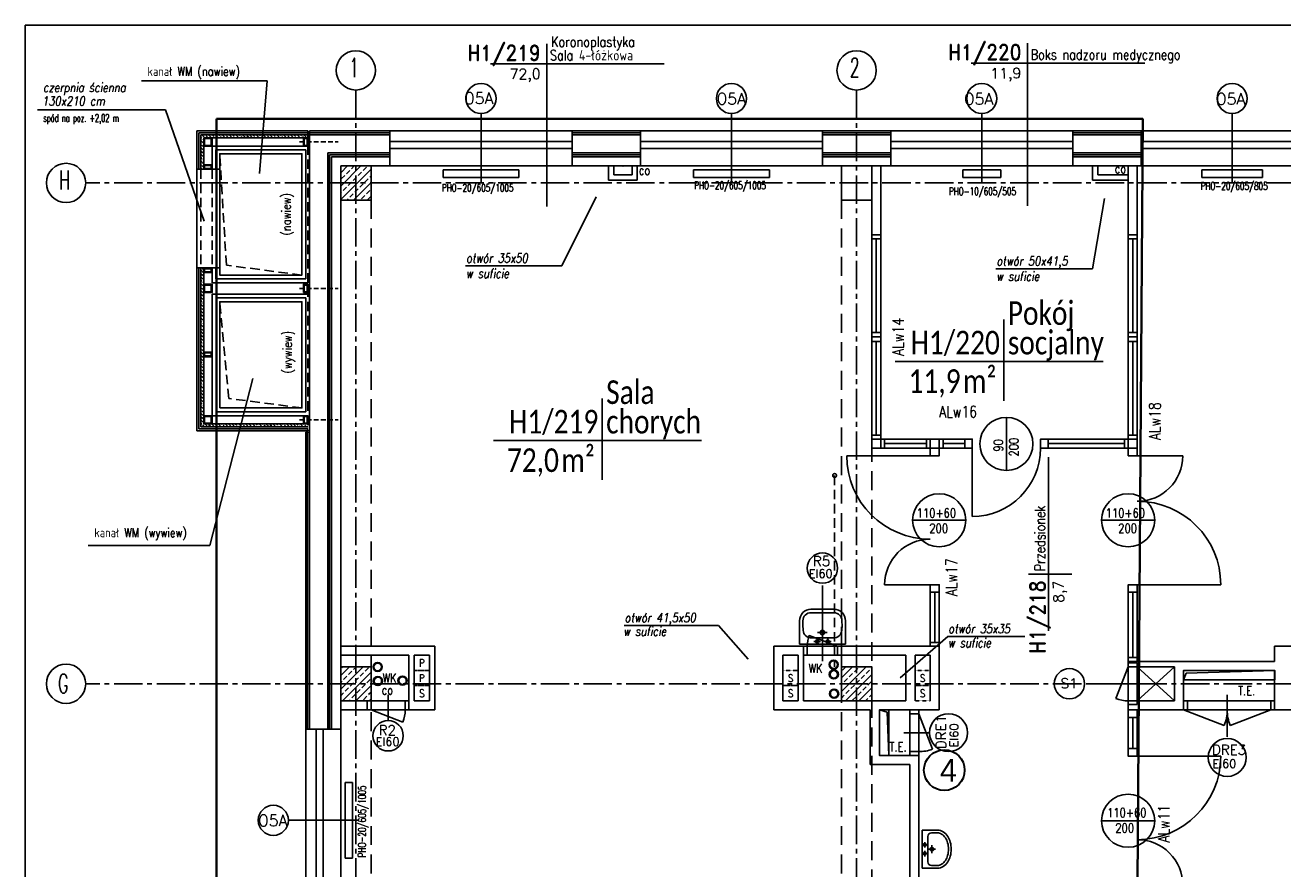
# Model space of a CAD drawing. Header units: millimetres. Extents: x 22487 to 25263, y -970 to 2939.
# Tile 9 of 11: x 22487 to 24145, y 1827 to 2939. Entities that reach past the tile are written whole.
import ezdxf
from ezdxf.enums import TextEntityAlignment as Align

# ---------------------------------------------------------------- set-up
doc = ezdxf.new("R2010")
doc.units = ezdxf.units.MM
for name, pattern in [('CENTER2', [1.125, 0.75, -0.125, 0.125, -0.125]), ('DASHED', [0.75, 0.5, -0.25]), ('HIDDEN', [0.375, 0.25, -0.125]), ('HIDDEN2', [0.1875, 0.125, -0.0625])]:
    doc.linetypes.add(name, pattern=pattern)
for name, color, linetype, lineweight in [('__zakres', 10, 'Continuous', 35), ('szachty tabelki', 251, 'Continuous', 30), ('ŚCIANY_STARE', 250, 'Continuous', 25)]:
    doc.layers.add(name, color=color, linetype=linetype, lineweight=lineweight)
for name, color, linetype in [('_A_metki', 19, 'Continuous'), ('A_meble_wbud', 6, 'Continuous'), ('ddkanpodstropem', 3, 'HIDDEN2'), ('DOCIEPLENIE', 8, 'Continuous'), ('DRZWIOPIS', 250, 'Continuous'), ('GRAWITACJE', 1, 'HIDDEN2'), ('kanały', 6, 'Continuous'), ('KRESKOWANIE', 251, 'Continuous'), ('ML-grzejniki', 3, 'Continuous'), ('ML-opis grzejniki', 1, 'Continuous'), ('NAZWY_POM_ARCHITEKTURA', 7, 'Continuous'), ('OKNA', 250, 'Continuous'), ('OKNA_OPIS', 7, 'Continuous'), ('OPISY_ARCHITEKTURA', 7, 'Continuous'), ('OSIE', 1, 'CENTER2'), ('PODCIAGI', 251, 'DASHED'), ('s-piony c.o', 1, 'Continuous'), ('SANITARNE', 3, 'Continuous'), ('SCIANY_WEWNETRZNE', 5, 'Continuous'), ('SCIANY_ZEWNĘTRZNE', 5, 'Continuous'), ('SLUPY', 250, 'Continuous'), ('SLUSARKA', 7, 'Continuous'), ('SLUSARKA_OPIS', 7, 'Continuous'), ('SLUSARKA_PPOZ', 7, 'Continuous'), ('STOLDRZWI', 7, 'Continuous'), ('SZACHTY_EL', 250, 'Continuous'), ('TABELKA', 7, 'Continuous'), ('TEKST', 6, 'Continuous'), ('WENTYLATORNIA_IZOLACJA', 1, 'Continuous'), ('WODKAN', 3, 'Continuous')]:
    doc.layers.add(name, color=color, linetype=linetype)
doc.styles.add('MM', font='calibri.ttf', dxfattribs={"width": 0.6, "height": 15})
doc.styles.add('ROMAND', font='romand', dxfattribs={"height": 20})
doc.styles.add('ROMANS', font='ROMANS.shx', dxfattribs={"width": 0.6})
doc.styles.add('WENTYLACJA', font='romans.shx', dxfattribs={"width": 0.6, "height": 10})
doc.linetypes.add('BATTING', pattern='A,0.0001,-0.1,[134,ltypeshp.shx,S=0.1,R=0,X=-0.1,Y=0],-0.2,[134,ltypeshp.shx,S=0.1,R=180,X=0.1,Y=0],-0.1', length=0.4001)
doc.linetypes.add('OGRODZENIE1', pattern='A,0.25,-0.1,[133,ltypeshp.shx,S=0.1,R=0,X=-0.1,Y=0],-0.1,1', length=1.45)
doc.linetypes.add('ZIGZAG', pattern='A,0.0001,-0.2,[131,ltypeshp.shx,S=0.2,R=0,X=-0.2,Y=0],-0.4,[131,ltypeshp.shx,S=0.2,R=180,X=0.2,Y=0],-0.2', length=0.8001)
pattern_1 = [(45, (40101.712, -1800.323), (-8.838835, 8.838835), []), (45, (40097.292, -1795.904), (-8.838835, 8.838835), [6.25, -3.125])]
pattern_2 = [(315, (21940.659, -6942.751), (4.490128, 4.490128), []), (315, (21942.904, -6940.506), (4.490128, 4.490128), [3.175, -1.5875])]

# ---------------------------------------------------------------- blocks, each defined once
blk = doc.blocks.new('NR_POMIESZCZENIA')
for p, q in [((0, 33.1), (0, -38.5)), ((-92.9, 0), (193.2, 0))]:
    blk.add_line(p, q)
at = {"style": 'ROMAND', "width": 0.9}
blk.add_attdef('205', text='', height=25, dxfattribs=at).set_placement((-10.2, 5.6), align=Align.RIGHT)
at = {"style": 'ROMANS', "width": 0.8}
for tag, p, height in [('SEKRETARIAT', (17.4, 5.6), 17), ('TERAKOTA', (16.1, -24.6), 12.5), ('FARBA', (17.6, -44.3), 12.5), ('SUFIT', (18.1, -63.8), 12.5)]:
    blk.add_attdef(tag, p, '', height=height, dxfattribs=at)
at = {"style": 'ROMANS'}
blk.add_attdef('25.50', text='', height=17, rotation=0.9, dxfattribs=at).set_placement((-10.3, -24.7), align=Align.RIGHT)
blk = doc.blocks.new('UMYWALKA_LEKARSKA')
for p, q in [((-30.2, -31), (-30.2, 0)), ((30.2, 0), (-30.2, 0)), ((-6.9, 0.1), (-6.9, -7.1)), ((6.9, 0.1), (6.9, -7.1)), ((30.2, -31), (30.2, 0)), ((-14.4, -8.4), (14.4, -8.4)), ((-2.6, -3.7), (-11.4, -3.7)), ((-6.4, -15.4), (6.4, -15.4)), ((0, -9.2), (0, -21.1)), ((11.3, -3.7), (2.7, -3.7)), ((-25.4, -18.3), (-26, -25.3)), ((-25.7, -31), (-25.9, -24)), ((25.4, -18.3), (26, -25.3)), ((25.7, -31), (25.9, -24)), ((-15.2, -41.5), (15.2, -41.5)), ((15.2, -46), (-15.2, -46))]:
    blk.add_line(p, q)
for centre, radius in [((-6.9, -3.7), 2.11), ((0, -15.4), 2.88), ((6.9, -3.7), 2.11)]:
    blk.add_circle(centre, radius)
for centre, radius, start, end in [((-14.9, -18.8), 10.5, 87.0515, 177.0515), ((14.9, -18.8), 10.5, 2.9485, 92.9485), ((-15.2, -31), 15, 180, 270), ((-15.2, -31), 10.5, 180, 270), ((15.2, -31), 10.5, 270, 0), ((15.2, -31), 15, 270, 0)]:
    blk.add_arc(centre, radius, start, end)
blk = doc.blocks.new('OKNO_SCIANA_1X1')
for p, q in [((0.5, 1.5), (0.5, -0.5)), ((0, 1), (1, 1)), ((0, 0.7), (1, 0.7)), ((0, 0.5), (1, 0.5)), ((0, 0), (1, 0))]:
    blk.add_line(p, q)
blk = doc.blocks.new('umywalka_50')
for p, q in [((25.2, 0), (-25.2, 0)), ((-25.2, -20), (-25.2, 0)), ((25.2, -20), (25.2, 0)), ((-21.6, -20), (-21.6, -12.5)), ((16.6, -7.5), (-16.6, -7.5)), ((-2.2, -3.6), (-9.5, -3.6)), ((-5.8, -0.5), (-5.8, -6.5)), ((-5.3, -12.8), (5.4, -12.8)), ((0, -7.7), (0, -17.6)), ((9.4, -3.6), (2.3, -3.6)), ((5.8, -0.5), (5.8, -6.5)), ((21.6, -20), (21.6, -12.5))]:
    blk.add_line(p, q)
for centre, radius in [((-5.8, -3.6), 1.76), ((0, -12.8), 2.4), ((5.8, -3.6), 1.76)]:
    blk.add_circle(centre, radius)
for centre, radius, start, end in [((-16.6, -12.5), 5, 90, 180), ((16.6, -12.5), 5, 0, 90), ((-11.1, -20), 14.1, 180, 212.8258), ((-5.8, -16.6), 20.4, 212.8258, 237.2956), ((-11.1, -20), 10.5, 180, 212.8258), ((-5.8, -16.6), 16.8, 212.8258, 237.2956), ((-2.3, -11.1), 23.3, 237.2956, 255.1061), ((2.3, -11.1), 23.3, 284.8939, 302.7044), ((5.8, -16.6), 16.8, 302.7044, 327.1742), ((5.8, -16.6), 20.4, 302.7044, 327.1742), ((11.1, -20), 10.5, 327.1742, 0), ((11.1, -20), 14.1, 327.1742, 0), ((-2.3, -11.1), 26.9, 237.2956, 255.1061), ((0, -2.5), 35.8, 255.1061, 270), ((0, -2.5), 32.2, 255.1061, 270), ((0, -2.5), 32.2, 270, 284.8939), ((0, -2.5), 35.8, 270, 284.8939), ((2.3, -11.1), 26.9, 284.8939, 302.7044)]:
    blk.add_arc(centre, radius, start, end)
blk = doc.blocks.new('R2')
at = {"layer": 'DRZWIOPIS'}
blk.add_circle((-27.5, -34.1), 20, dxfattribs=at)
at = {"layer": 'STOLDRZWI'}
for p, q in [((-27.5, 19.8), (-27.5, -14.1)), ((-50, 12), (-50, 0)), ((-5, 0), (-47, -16.1)), ((-5, 12), (-5, 0))]:
    blk.add_line(p, q, dxfattribs=at)
blk.add_lwpolyline([(-55, 12), (0, 12), (0, 0), (-55, 0)], close=True, dxfattribs=at)
blk.add_arc((-5, 0), 45, 179.9982, 200.9717, dxfattribs=at)
at = {"style": 'ROMANS', "flags": 1}
blk.add_attdef('OPIS', (-27.5, -14.1), '', height=10, dxfattribs=at)
at = {"layer": 'DRZWIOPIS', "style": 'ROMAND'}
blk.add_attdef('SYMBOL', text='', height=13, dxfattribs=at).set_placement((-29, -33.7, -2.7), align=Align.MIDDLE)
blk = doc.blocks.new('DP170')
for p, q in [((12, 180), (72, 180)), ((34.8, 95), (-34.8, 95)), ((12, 10), (122, 10))]:
    blk.add_line(p, q)
for points in [[(0, 190), (0, 180), (12, 180), (12, 190)], [(0, 0), (0, 10), (12, 10), (12, 0)]]:
    blk.add_lwpolyline(points, close=True)
for centre, radius, start, end in [((12, 180), 60, 270, 0), ((12, 10), 110, 0.0018, 90.0018)]:
    blk.add_arc(centre, radius, start, end)
blk = doc.blocks.new('A$C6CB317B5')
at = {"layer": 'SLUSARKA', "ltscale": 50}
for p, q in [((90, 100), (0, 100)), ((61.2, 55), (130.8, 55))]:
    blk.add_line(p, q, dxfattribs=at)
for points in [[(90, 100), (102, 100), (102, 110), (90, 110)], [(90, 0), (102, 0), (102, 10), (90, 10)]]:
    blk.add_lwpolyline(points, close=True, dxfattribs=at)
blk.add_arc((90, 100), 90, 180, 270, dxfattribs=at)
blk = doc.blocks.new('OBUDOWA_CO')
for p, q in [((-19, 0), (-19, 19)), ((19, 19), (-19, 19)), ((19, 0), (19, 19)), ((-12, 0), (-12, 12)), ((12, 12), (-12, 12)), ((12, 0), (12, 12))]:
    blk.add_line(p, q)
blk.add_point((0, 0))
blk = doc.blocks.new('SZACHT')
for p, q in [((0, 0), (0, 20)), ((0, 20), (20, 20)), ((20, 20), (20, 0)), ((20, 0), (0, 0))]:
    blk.add_line(p, q)
at = {"style": 'ROMANS', "width": 0.8}
blk.add_attdef('5', text='', height=10, dxfattribs=at).set_placement((10, 9.9), align=Align.MIDDLE)
blk = doc.blocks.new('*U1772')
at = {"layer": '_A_metki', "color": 1}
for points in [[(50, 21.37), (50, -20)], [(-5.26, 0), (100.46, 0)]]:
    blk.add_lwpolyline(points, dxfattribs=at)
at = {"layer": '_A_metki', "insert": (46.18, -4), "char_height": 12, "width": 19.7618, "attachment_point": 3, "line_spacing_factor": 0.8, "style": 'MM'}
blk.add_mtext('{\\W0.8;m²}', dxfattribs=at)
at = {"layer": '_A_metki', "style": 'MM', "width": 0.8}
for tag, p in [('NAZWA 1', (52, 15)), ('NAZWA 2', (52, 0))]:
    blk.add_attdef(tag, text='', height=12, dxfattribs=at).set_placement(p, align=Align.BOTTOM_LEFT)
for tag, p in [('nr pom.', (48, 0)), ('POW', (24.18, -21.08))]:
    blk.add_attdef(tag, text='', height=12, dxfattribs=at).set_placement(p, align=Align.BOTTOM_RIGHT)
blk.add_attdef('POW.', text='', height=12, dxfattribs=at).set_placement((28, -4), align=Align.TOP_RIGHT)
at = {"layer": '_A_metki', "style": 'MM', "oblique": 15, "width": 0.8}
blk.add_attdef('posadzka', text='', height=12, dxfattribs=at).set_placement((52, -4), align=Align.TOP_LEFT)

msp = doc.modelspace()

# ---------------------------------------------------------------- hatches: boundary and pattern name
at = {"layer": 'KRESKOWANIE', "ltscale": 4}
h = msp.add_hatch(dxfattribs=at)
h.set_pattern_fill('BRASS', color=256, angle=315, style=0)
h.set_pattern_definition(pattern_2)
h.paths.add_polyline_path([(22722.2, 2790.2), (22799.6, 2790.2), (22799.9, 2794.2), (22718.2, 2794.2), (22718.2, 2748.7), (22722.2, 2748.7)])
h.paths.add_polyline_path([(22859.6, 2794.2), (22799.9, 2794.2), (22799.6, 2790.2), (22859.6, 2790.2)])
at = {"layer": 'KRESKOWANIE'}
h = msp.add_hatch(dxfattribs=at)
h.set_pattern_fill('BRASS', color=256, scale=50, angle=45, style=0)
h.set_pattern_definition(pattern_1)
h.paths.add_polyline_path([(22922.7, 2730.7), (22922.7, 2753.2), (22902.7, 2753.2), (22902.7, 2730.7)])
h.paths.add_polyline_path([(22942.7, 2730.7), (22942.7, 2753.2), (22922.7, 2753.2), (22922.7, 2730.7)])
h.paths.add_polyline_path([(22922.7, 2708.2), (22942.7, 2708.2), (22942.7, 2730.7), (22922.7, 2730.7)])
h.paths.add_polyline_path([(22902.7, 2730.7), (22902.7, 2708.2), (22922.7, 2708.2), (22922.7, 2730.7)])
at = {"layer": 'KRESKOWANIE', "ltscale": 4}
h = msp.add_hatch(dxfattribs=at)
h.set_pattern_fill('BRASS', color=256, angle=315, style=0)
h.set_pattern_definition(pattern_2)
h.paths.add_polyline_path([(22722.2, 2618.7), (22718.2, 2618.7), (22718.2, 2409.2), (22770.4, 2409.2), (22771.4, 2413.2), (22722.2, 2413.2)])
h.paths.add_polyline_path([(22859.6, 2413.2), (22853.6, 2413.2), (22771.4, 2413.2), (22770.4, 2409.2), (22859.6, 2409.2)])
at = {"layer": 'KRESKOWANIE'}
h = msp.add_hatch(dxfattribs=at)
h.set_pattern_fill('BRASS', color=256, scale=50, angle=45, style=0)
h.set_pattern_definition([(45, (22705.294, -361.09), (-8.838835, 8.838835), []), (45, (22700.875, -356.67), (-8.838835, 8.838835), [6.25, -3.125])])
h.paths.add_polyline_path([(22942.7, 2093.2), (22922.7, 2093.2), (22922.7, 2070.7), (22942.7, 2070.7)])
h.paths.add_polyline_path([(22922.7, 2093.2), (22902.7, 2093.2), (22902.7, 2070.7), (22922.7, 2070.7)])
h.paths.add_polyline_path([(22922.7, 2070.7), (22902.7, 2070.7), (22902.7, 2048.2), (22922.7, 2048.2)])
h.paths.add_polyline_path([(22942.7, 2070.7), (22922.7, 2070.7), (22922.7, 2048.2), (22942.7, 2048.2)])
h = msp.add_hatch(dxfattribs=at)
h.set_pattern_fill('BRASS', color=256, scale=50, angle=45, style=0)
h.set_pattern_definition(pattern_1)
h.paths.add_polyline_path([(23582.7, 2093.2), (23562.7, 2093.2), (23562.7, 2070.7), (23582.7, 2070.7)])
h.paths.add_polyline_path([(23602.7, 2093.2), (23582.7, 2093.2), (23582.7, 2070.7), (23602.7, 2070.7)])
h.paths.add_polyline_path([(23582.7, 2070.7), (23562.7, 2070.7), (23562.7, 2048.2), (23582.7, 2048.2)])
h.paths.add_polyline_path([(23602.7, 2070.7), (23582.7, 2070.7), (23582.7, 2048.2), (23602.7, 2048.2)])
h.paths.add_polyline_path([(24242.7, 2093.2), (24222.7, 2093.2), (24222.7, 2070.7), (24242.7, 2070.7)])
h.paths.add_polyline_path([(24262.7, 2093.2), (24242.7, 2093.2), (24242.7, 2070.7), (24262.7, 2070.7)])
h.paths.add_polyline_path([(24242.7, 2070.7), (24222.7, 2070.7), (24222.7, 2048.2), (24242.7, 2048.2)])
h.paths.add_polyline_path([(24262.7, 2070.7), (24242.7, 2070.7), (24242.7, 2048.2), (24262.7, 2048.2)])

# ---------------------------------------------------------------- linework, layer by layer
at = {"layer": '__zakres', "linetype": 'OGRODZENIE1', "ltscale": 40}
msp.add_lwpolyline([(22738.8, 2815), (23959.9, 2815), (23952.7, 1745.2), (24427.5, 1745.2), (24429.1, 1125.4), (24617.7, 1125.4), (24617.7, 807.2), (24473.7, 807.2), (24473.7, 551), (24850.4, 551), (24850.4, -716.4), (22738.8, -717.3), (22738.8, 2815)], dxfattribs=at)
at = {"layer": 'A_meble_wbud', "ltscale": 50}
for p, q in [((23940.7, 2093.2), (23924.6, 2051.2)), ((24001.7, 2048.2), (23952.7, 2093.2)), ((24001.7, 2093.2), (23952.7, 2048.2)), ((23961.2, 2070.7), (23885.4, 2070.7))]:
    msp.add_line(p, q, dxfattribs=at)
for points in [[(23952.7, 2043.2), (23952.7, 2098.2), (23940.7, 2098.2), (23940.7, 2043.2)], [(23952.7, 2048.2), (23952.7, 2093.2), (23940.7, 2093.2), (23940.7, 2048.2)]]:
    msp.add_lwpolyline(points, close=True, dxfattribs=at)
msp.add_arc((23940.7, 2093.2), 45, 249.032, 270.0018, dxfattribs=at)
at = {"layer": 'ddkanpodstropem', "ltscale": 100}
msp.add_lwpolyline([(23551.3, 2345.1, 1), (23556.3, 2345.1, 1)], format="xyb", close=True, dxfattribs=at)
msp.add_lwpolyline([(23553.8, 2345.1), (23553.8, 2093)], dxfattribs=at)
at = {"layer": 'DOCIEPLENIE', "linetype": 'BATTING', "ltscale": 0.2}
for p, q in [((22713.2, 2799.2), (22859.6, 2799.2)), ((22713.2, 2748.7), (22713.2, 2799.2)), ((22861.6, 2799.2), (22967.6, 2799.2)), ((23207.7, 2799.2), (23297.6, 2799.2)), ((23537.7, 2799.2), (23627.6, 2799.2)), ((23867.7, 2799.2), (23957.6, 2799.2)), ((22885.6, 2770.2), (22885.6, 2010.7)), ((22885.6, 2770.2), (22967.7, 2770.2)), ((23207.7, 2770.2), (23297.7, 2770.2)), ((23537.7, 2770.2), (23627.7, 2770.2)), ((23867.7, 2770.2), (23957.7, 2770.2)), ((22890.7, 2765.2), (22890.7, 2010.7)), ((22890.7, 2765.2), (22967.7, 2765.2)), ((23207.7, 2765.2), (23297.7, 2765.2)), ((23537.7, 2765.2), (23627.7, 2765.2)), ((23867.7, 2765.2), (23957.7, 2765.2)), ((22713.2, 2404.2), (22713.2, 2618.7)), ((22859.6, 2404.2), (22713.2, 2404.2)), ((22856.6, 2402.2), (22856.6, 2010.7)), ((22861.6, 2402.2), (22856.6, 2402.2))]:
    msp.add_line(p, q, dxfattribs=at)
at = {"layer": 'DOCIEPLENIE', "linetype": 'ZIGZAG', "ltscale": 5}
for p, q in [((22715.7, 2796.7), (22859.6, 2796.7)), ((22715.7, 2748.7), (22715.7, 2796.7)), ((22861.6, 2796.7), (22967.6, 2796.7)), ((23207.7, 2796.7), (23297.6, 2796.7)), ((23537.7, 2796.7), (23627.6, 2796.7)), ((23867.7, 2796.7), (23957.6, 2796.7)), ((22888.1, 2767.7), (22888.1, 2010.7)), ((22888.1, 2767.7), (22967.7, 2767.7)), ((23207.7, 2767.7), (23297.7, 2767.7)), ((23537.7, 2767.7), (23627.7, 2767.7)), ((23867.7, 2767.7), (23957.7, 2767.7)), ((22715.7, 2406.7), (22715.7, 2618.7)), ((22715.7, 2406.7), (22859.6, 2406.7)), ((22859.1, 2402.2), (22859.1, 2010.7))]:
    msp.add_line(p, q, dxfattribs=at)
at = {"layer": 'DRZWIOPIS'}
for centre, radius in [((23537.7, 2223.1), 20), ((23863.2, 2070.7), 20), ((23703.9, 2006.2), 25), ((24071.2, 1973.6), 25)]:
    msp.add_circle(centre, radius, dxfattribs=at)
at = {"layer": 'kanały', "ltscale": 50}
for p, q in [((22718.2, 2794.2), (22859.6, 2794.2)), ((22718.2, 2748.7), (22718.2, 2794.2)), ((22722.2, 2748.7), (22722.2, 2790.2)), ((22722.2, 2790.2), (22859.6, 2790.2)), ((22733.2, 2748.7), (22713.2, 2748.7)), ((22733.2, 2618.7), (22713.2, 2618.7)), ((22718.2, 2409.2), (22718.2, 2618.7)), ((22722.2, 2413.2), (22722.2, 2618.7)), ((22859.6, 2409.2), (22718.2, 2409.2)), ((22859.6, 2413.2), (22722.2, 2413.2))]:
    msp.add_line(p, q, dxfattribs=at)
at = {"layer": 'kanały', "color": 7, "ltscale": 50}
for p, q in [((22733.2, 2779.2), (22733.2, 2748.7)), ((22733.2, 2779.2), (22859.6, 2779.2)), ((22733.2, 2618.7), (22733.2, 2599.2)), ((22733.2, 2599.2), (22859.6, 2599.2)), ((22733.2, 2423.8), (22733.2, 2584.2)), ((22733.2, 2584.2), (22859.6, 2584.2)), ((22859.6, 2423.8), (22733.2, 2423.8))]:
    msp.add_line(p, q, dxfattribs=at)
at = {"layer": 'kanały', "linetype": 'HIDDEN', "ltscale": 25}
for p, q in [((22848.6, 2784.7), (22899.3, 2784.7)), ((22848.6, 2591.7), (22899.3, 2591.7)), ((22848.6, 2418.5), (22899.3, 2418.5))]:
    msp.add_line(p, q, dxfattribs=at)
at = {"layer": 'kanały', "color": 7, "ltscale": 50}
for points in [[(22722.2, 2790.2), (22733.2, 2790.2), (22733.2, 2779.2), (22722.2, 2779.2)], [(22859.6, 2790.2), (22853.6, 2790.2), (22853.6, 2779.2), (22859.6, 2779.2)], [(22722.2, 2754.7), (22733.2, 2754.7), (22733.2, 2748.7), (22722.2, 2748.7)], [(22722.2, 2612.7), (22733.2, 2612.7), (22733.2, 2618.7), (22722.2, 2618.7)], [(22722.2, 2586.2), (22733.2, 2586.2), (22733.2, 2597.2), (22722.2, 2597.2)], [(22853.6, 2586.2), (22859.6, 2586.2), (22859.6, 2597.2), (22853.6, 2597.2)], [(22733.2, 2501.7), (22733.2, 2507.7), (22722.2, 2507.7), (22722.2, 2501.7)], [(22733.2, 2423.8), (22722.2, 2423.8), (22722.2, 2413.2), (22733.2, 2413.2)], [(22859.6, 2423.8), (22853.6, 2423.8), (22853.6, 2413.2), (22859.6, 2413.2)]]:
    msp.add_lwpolyline(points, close=True, dxfattribs=at)
at = {"layer": 'KRESKOWANIE', "ltscale": 4}
for points in [[(22723.2, 2789.2), (22732.2, 2789.2), (22732.2, 2780.2), (22723.2, 2780.2)], [(22858.6, 2789.2), (22854.6, 2789.2), (22854.6, 2780.2), (22858.6, 2780.2)], [(22723.2, 2753.7), (22732.2, 2753.7), (22732.2, 2749.7), (22723.2, 2749.7)], [(22723.2, 2613.7), (22732.2, 2613.7), (22732.2, 2617.7), (22723.2, 2617.7)], [(22723.2, 2587.2), (22732.2, 2587.2), (22732.2, 2596.2), (22723.2, 2596.2)], [(22854.6, 2587.2), (22858.6, 2587.2), (22858.6, 2596.2), (22854.6, 2596.2)], [(22732.2, 2502.7), (22732.2, 2506.7), (22723.2, 2506.7), (22723.2, 2502.7)], [(22732.2, 2422.8), (22723.2, 2422.8), (22723.2, 2414.2), (22732.2, 2414.2)], [(22858.6, 2422.8), (22854.6, 2422.8), (22854.6, 2414.2), (22858.6, 2414.2)]]:
    msp.add_lwpolyline(points, close=True, dxfattribs=at)
at = {"layer": 'ML-grzejniki', "ltscale": 50}
for p, q in [((23037.7, 2748.1), (23137.7, 2748.1)), ((23037.7, 2748.1), (23037.7, 2738.1)), ((23037.7, 2738.1), (23137.7, 2738.1)), ((23137.7, 2748.1), (23137.7, 2738.1)), ((23367.7, 2748.1), (23467.7, 2748.1)), ((23367.7, 2748.1), (23367.7, 2738.1)), ((23367.7, 2738.1), (23467.7, 2738.1)), ((23467.7, 2748.1), (23467.7, 2738.1)), ((23722.7, 2748.1), (23772.7, 2748.1)), ((23722.7, 2748.1), (23722.7, 2738.1)), ((23722.7, 2738.1), (23772.7, 2738.1)), ((23772.7, 2748.1), (23772.7, 2738.1)), ((24037.7, 2748.1), (24117.7, 2748.1)), ((24037.7, 2748.1), (24037.7, 2738.1)), ((24037.7, 2738.1), (24117.7, 2738.1)), ((24117.7, 2748.1), (24117.7, 2738.1)), ((22908.4, 1940.7), (22918.4, 1940.7)), ((22908.4, 1840.7), (22908.4, 1940.7)), ((22918.4, 1840.7), (22918.4, 1940.7)), ((22908.4, 1840.7), (22918.4, 1840.7))]:
    msp.add_line(p, q, dxfattribs=at)
at = {"layer": 'NAZWY_POM_ARCHITEKTURA'}
for p, q in [((23829.6, 2888.6), (23908, 2888.6)), ((23174.5, 2856.9), (23174.5, 2699.5)), ((23808, 2857.8), (23808, 2700.4))]:
    msp.add_line(p, q, dxfattribs=at)
at = {"layer": 'OKNA_OPIS', "linetype": 'Continuous'}
for centre in [(23087.7, 2842), (23417.7, 2842), (23747.7, 2842), (24077.7, 2842), (22813.9, 1890.7)]:
    msp.add_circle(centre, 19.8, dxfattribs=at)
at = {"layer": 'OPISY_ARCHITEKTURA'}
for p, q in [((22805.7, 2865.4), (22640.1, 2865.4)), ((22805.7, 2865.4), (22640.1, 2865.4)), ((22805.7, 2865.4), (22795.8, 2743.3)), ((22671.6, 2827.1), (22503, 2827.1)), ((22671.6, 2827.1), (22722.6, 2680.5)), ((23194.4, 2621.3), (23239.5, 2712.6)), ((23893.5, 2617.5), (23909.4, 2710.4)), ((23067.3, 2621.3), (23194.4, 2621.3)), ((23766.4, 2617.5), (23893.5, 2617.5)), ((22730.3, 2252.7), (22786.7, 2473)), ((22730.3, 2252.7), (22569.9, 2252.7)), ((23276.2, 2147.5), (23400.7, 2147.5)), ((23400.7, 2147.5), (23439.9, 2103.2)), ((23702.8, 2133), (23640.1, 2078.7)), ((23702.8, 2133), (23804.6, 2133))]:
    msp.add_line(p, q, dxfattribs=at)
at = {"layer": 'OSIE', "ltscale": 50}
for p, q in [((22922.7, 2853.2), (22922.7, -860.4)), ((23582.7, 2853.2), (23582.7, -842.5)), ((24779, 2730.7), (22566.8, 2730.7)), ((24779, 2070.7), (22566.8, 2070.7))]:
    msp.add_line(p, q, dxfattribs=at)
at = {"layer": 'PODCIAGI', "ltscale": 50}
for p, q in [((22942.7, 2708.2), (22942.7, 1073.2)), ((22942.7, 2708.2), (22942.7, 1073.2)), ((23562.7, 2708.2), (23562.7, 1073.2)), ((23602.7, 1050.7), (23602.7, 2708.2))]:
    msp.add_line(p, q, dxfattribs=at)
at = {"layer": 'SCIANY_WEWNETRZNE'}
for p, q in [((23893.7, 2753.2), (23893.7, 2734.2)), ((23900.7, 2753.2), (23900.7, 2741.2)), ((23900.7, 2741.2), (23940.7, 2741.2)), ((23893.7, 2734.2), (23940.7, 2734.2))]:
    msp.add_line(p, q, dxfattribs=at)
at = {"layer": 'SCIANY_ZEWNĘTRZNE'}
for p, q in [((22861.6, 2799.2), (22861.6, 2010.7)), ((22861.6, 2794.2), (22967.6, 2794.2)), ((22967.7, 2753.2), (22967.7, 2799.2)), ((23207.7, 2753.2), (23207.7, 2799.2)), ((23207.7, 2794.2), (23297.6, 2794.2)), ((23297.7, 2753.2), (23297.7, 2799.2)), ((23537.7, 2753.2), (23537.7, 2799.2)), ((23537.7, 2794.2), (23627.6, 2794.2)), ((23627.7, 2753.2), (23627.7, 2799.2)), ((23867.7, 2753.2), (23867.7, 2799.2)), ((23867.7, 2794.2), (23957.6, 2794.2)), ((23957.7, 2753.2), (23957.7, 2799.2)), ((22902.7, 2753.2), (22902.7, 2010.7)), ((22902.7, 2753.2), (22967.7, 2753.2)), ((23207.7, 2753.2), (23297.7, 2753.2)), ((23537.7, 2753.2), (23627.7, 2753.2)), ((23867.7, 2753.2), (23957.7, 2753.2)), ((22856.7, 2010.7), (22902.7, 2010.7))]:
    msp.add_line(p, q, dxfattribs=at)
at = {"layer": 'SLUPY'}
for points in [[(22902.7, 2753.2), (22942.7, 2753.2), (22942.7, 2708.2), (22902.7, 2708.2)], [(23562.7, 2753.2), (23602.7, 2753.2), (23602.7, 2708.2), (23562.7, 2708.2)], [(22902.7, 2093.2), (22942.7, 2093.2), (22942.7, 2048.2), (22902.7, 2048.2)], [(23562.7, 2093.2), (23602.7, 2093.2), (23602.7, 2048.2), (23562.7, 2048.2)]]:
    msp.add_lwpolyline(points, close=True, dxfattribs=at)
at = {"layer": 'SLUSARKA', "ltscale": 50}
for p, q in [((23602.7, 2393.2), (23602.7, 2662.2)), ((23602.7, 2662.2), (23614.7, 2662.2)), ((23602.7, 2657.2), (23614.7, 2657.2)), ((23608.7, 2533.7), (23608.7, 2657.2)), ((23614.7, 2393.2), (23614.7, 2662.2)), ((23940.7, 2662.2), (23952.7, 2662.2)), ((23940.7, 2393.2), (23940.7, 2662.2)), ((23940.7, 2657.2), (23952.7, 2657.2)), ((23946.7, 2533.7), (23946.7, 2657.2)), ((23952.7, 2393.2), (23952.7, 2662.2)), ((23614.7, 2533.7), (23602.7, 2533.7)), ((23614.7, 2527.7), (23602.7, 2527.7)), ((23614.7, 2521.7), (23602.7, 2521.7)), ((23608.7, 2398.2), (23608.7, 2521.7)), ((23952.7, 2533.7), (23940.7, 2533.7)), ((23952.7, 2527.7), (23940.7, 2527.7)), ((23952.7, 2521.7), (23940.7, 2521.7)), ((23946.7, 2398.2), (23946.7, 2521.7)), ((23602.7, 2398.2), (23614.7, 2398.2)), ((23602.7, 2393.2), (23730.2, 2393.2)), ((23602.7, 2393.2), (23602.7, 2381.2)), ((23614.7, 2393.2), (23614.7, 2381.2)), ((23619.7, 2393.2), (23619.7, 2381.2)), ((23619.7, 2387.2), (23674.7, 2387.2)), ((23674.7, 2393.2), (23674.7, 2381.2)), ((23679.7, 2393.2), (23679.7, 2381.2)), ((23691.7, 2393.2), (23691.7, 2381.2)), ((23696.7, 2393.2), (23696.7, 2381.2)), ((23696.7, 2387.2), (23725.2, 2387.2)), ((23725.2, 2381.2), (23725.2, 2393.2)), ((23825.2, 2381.2), (23825.2, 2393.2)), ((23830.2, 2393.2), (23952.7, 2393.2)), ((23835.2, 2381.2), (23835.2, 2393.2)), ((23835.2, 2387.2), (23935.7, 2387.2)), ((23935.7, 2393.2), (23935.7, 2381.2)), ((23940.7, 2398.2), (23952.7, 2398.2)), ((23940.7, 2393.2), (23940.7, 2381.2)), ((23940.7, 2393.2), (23940.7, 2381.2)), ((23952.7, 2381.2), (23952.7, 2393.2)), ((23952.7, 2393.2), (23952.7, 2381.2)), ((23602.7, 2381.2), (23730.2, 2381.2)), ((23830.2, 2381.2), (23940.7, 2381.2)), ((23940.7, 2381.2), (23940.7, 2376.2)), ((23952.7, 2381.2), (23952.7, 2376.2)), ((23679.7, 2191.2), (23679.7, 2120.2)), ((23685.7, 2125.2), (23685.7, 2191.2)), ((23691.7, 2191.2), (23691.7, 2120.2)), ((23940.7, 2191.2), (23940.7, 2100.2)), ((23946.7, 2191.2), (23946.7, 2105.2)), ((23952.7, 2191.2), (23952.7, 2100.2)), ((23679.7, 2125.2), (23691.7, 2125.2)), ((23940.7, 2105.2), (23952.7, 2105.2)), ((23940.7, 1975.2), (23940.7, 2036.2)), ((23940.7, 2026.2), (23952.7, 2026.2)), ((23946.7, 1985.2), (23946.7, 2026.2)), ((23952.7, 1975.2), (23952.7, 2036.2))]:
    msp.add_line(p, q, dxfattribs=at)
at = {"layer": 'SLUSARKA_OPIS', "ltscale": 50}
for centre in [(23780.2, 2386.8), (23691.6, 2286.2), (23940.6, 2286.2), (23940.6, 1890.2)]:
    msp.add_circle(centre, 35, dxfattribs=at)
at = {"layer": 'SLUSARKA_PPOZ'}
msp.add_line((23679.7, 2201.2), (23691.7, 2201.2), dxfattribs=at)
at = {"layer": 'STOLDRZWI'}
for p, q in [((23537.7, 2100.4), (23537.7, 2200)), ((23557.7, 2120.2), (23520.4, 2134.5)), ((24071.2, 2056), (24071.2, 2000.7)), ((23664.7, 2031.2), (23682.6, 1984.5)), ((24013.7, 2036.2), (24067.4, 2015.6)), ((24128.7, 2036.2), (24075, 2015.6)), ((23644.9, 2006.2), (23678.9, 2006.2))]:
    msp.add_line(p, q, dxfattribs=at)
for points in [[(23512.7, 2108.2), (23562.7, 2108.2), (23562.7, 2120.2), (23512.7, 2120.2)], [(23517.7, 2108.2), (23557.7, 2108.2), (23557.7, 2120.2), (23517.7, 2120.2)], [(24133.7, 2048.2), (24013.7, 2048.2), (24013.7, 2036.2), (24133.7, 2036.2)], [(24128.7, 2048.2), (24018.7, 2048.2), (24018.7, 2036.2), (24128.7, 2036.2)], [(23652.7, 2036.2), (23652.7, 1976.2), (23664.7, 1976.2), (23664.7, 2036.2)], [(23652.7, 2031.2), (23652.7, 1981.2), (23664.7, 1981.2), (23664.7, 2031.2)]]:
    msp.add_lwpolyline(points, close=True, dxfattribs=at)
for centre, radius, start, end in [((23557.7, 2120.2), 40, 159.0303, 180), ((24013.7, 2036.2), 57.5, 339.0303, 0), ((24128.7, 2036.2), 57.5, 180, 200.9697), ((23664.7, 2031.2), 50, 270, 290.9697)]:
    msp.add_arc(centre, radius, start, end, dxfattribs=at)
at = {"layer": 'szachty tabelki', "ltscale": 25}
msp.add_circle((23698.3, 1956.8), 26.8, dxfattribs=at)
at = {"layer": 'SZACHTY_EL'}
for p, q in [((24017.2, 2084.8), (24013.7, 2075.7)), ((24017.2, 2084.8), (24133.7, 2088.2)), ((23622.9, 2033.3), (23612.8, 2036.2)), ((23622.9, 2033.3), (23625.3, 1976.2))]:
    msp.add_line(p, q, dxfattribs=at)
for points in [[(24133.8, 2075.7), (24013.7, 2075.7), (24013.7, 2088.2), (24133.8, 2088.2)], [(23625.3, 2036.2), (23625.3, 1976.2), (23612.8, 1976.2), (23612.8, 2036.2)]]:
    msp.add_lwpolyline(points, close=True, dxfattribs=at)
at = {"layer": 'TABELKA', "ltscale": 25}
for q in [(25256.8, 2938.7), (22486.8, -970.2)]:
    msp.add_line((22486.8, 2938.7), q, dxfattribs=at)
at = {"layer": 'TEKST'}
for centre in [(22922.7, 2879.1), (23582.7, 2879.1), (22540.7, 2730.7), (22540.7, 2070.7)]:
    msp.add_circle(centre, 25.9, dxfattribs=at)
at = {"layer": 'WENTYLATORNIA_IZOLACJA', "linetype": 'HIDDEN', "ltscale": 50}
for p, q in [((22859.6, 2799.2), (22859.6, 2404.2)), ((22752.1, 2622.4), (22743.2, 2769.2)), ((22718.2, 2748.7), (22718.2, 2618.7)), ((22733.2, 2748.7), (22733.2, 2618.7)), ((22851.7, 2609.2), (22752.1, 2622.4)), ((22755.1, 2446.8), (22743.2, 2574.2)), ((22851.7, 2434.2), (22755.1, 2446.8))]:
    msp.add_line(p, q, dxfattribs=at)
at = {"layer": 'WENTYLATORNIA_IZOLACJA', "linetype": 'ZIGZAG', "ltscale": 10}
for p, q in [((22738.2, 2774.2), (22738.2, 2748.7)), ((22738.2, 2774.2), (22856.7, 2774.2)), ((22856.7, 2774.2), (22856.7, 2604.2)), ((22738.2, 2618.7), (22738.2, 2604.2)), ((22738.2, 2604.2), (22856.7, 2604.2)), ((22739.2, 2579.2), (22739.2, 2429.2)), ((22739.2, 2579.2), (22856.7, 2579.2)), ((22856.7, 2579.2), (22856.7, 2429.2)), ((22739.2, 2429.2), (22856.7, 2429.2))]:
    msp.add_line(p, q, dxfattribs=at)
at = {"layer": 'WENTYLATORNIA_IZOLACJA', "linetype": 'Continuous', "ltscale": 50}
for p, q in [((22713.2, 2748.7), (22713.2, 2618.7)), ((22733.2, 2748.7), (22743.2, 2748.7)), ((22743.2, 2748.7), (22743.2, 2618.7)), ((22733.2, 2618.7), (22743.2, 2618.7))]:
    msp.add_line(p, q, dxfattribs=at)
at = {"layer": 'WENTYLATORNIA_IZOLACJA'}
msp.add_line((22743.2, 2574.2), (22743.2, 2434.2), dxfattribs=at)
at = {"layer": 'WENTYLATORNIA_IZOLACJA', "linetype": 'Continuous', "ltscale": 50}
msp.add_lwpolyline([(22743.2, 2618.7), (22743.2, 2609.2), (22851.7, 2609.2), (22851.7, 2769.2), (22743.2, 2769.2), (22743.2, 2740.7)], dxfattribs=at)
msp.add_lwpolyline([(22743.2, 2434.2), (22851.7, 2434.2), (22851.7, 2574.2), (22743.2, 2574.2)], close=True, dxfattribs=at)
at = {"layer": 'WODKAN'}
for centre, radius in [((22951.5, 2092.9), 6), ((22951.5, 2092.9), 5), ((23552.4, 2095.9), 6), ((23552.7, 2083), 6), ((23552.4, 2095.9), 5), ((22951.7, 2074.2), 6), ((22951.7, 2074.2), 5), ((22984.2, 2074.9), 6), ((22984.2, 2074.9), 5), ((23552.7, 2083), 5), ((23553.1, 2057.6), 6), ((23553.1, 2057.6), 5)]:
    msp.add_circle(centre, radius, dxfattribs=at)
at = {"layer": 'ŚCIANY_STARE'}
for p, q in [((23614.7, 2662.2), (23614.7, 2753.2)), ((23940.7, 2662.2), (23940.7, 2753.2)), ((23952.7, 2662.2), (23952.7, 2753.2)), ((23602.7, 2662.2), (23602.7, 2708.2)), ((22902.7, 2120.2), (23026.7, 2120.2)), ((22902.7, 2108.2), (22992.7, 2108.2)), ((22992.7, 2108.2), (22992.7, 2036.2)), ((22999.7, 2108.2), (23019.7, 2108.2)), ((22999.7, 2108.2), (23019.7, 2108.2)), ((22999.7, 2108.2), (22999.7, 2048.2)), ((23019.7, 2108.2), (23019.7, 2048.2)), ((23026.7, 2120.2), (23026.7, 2036.2)), ((23473.7, 2120.2), (23512.7, 2120.2)), ((23473.7, 2120.2), (23473.7, 2036.2)), ((23473.7, 2048.2), (23473.7, 2108.2)), ((23485.7, 2108.2), (23505.7, 2108.2)), ((23485.7, 2108.2), (23485.7, 2048.2)), ((23505.7, 2108.2), (23505.7, 2048.2)), ((23512.7, 2120.2), (23512.7, 2048.2)), ((23562.7, 2120.2), (23691.7, 2120.2)), ((23562.7, 2120.2), (23562.7, 2108.2)), ((23562.7, 2108.2), (23647.7, 2108.2)), ((23647.7, 2108.2), (23647.7, 2048.2)), ((23659.7, 2108.2), (23659.7, 2048.2)), ((23659.7, 2108.2), (23659.7, 2048.2)), ((23659.7, 2108.2), (23679.7, 2108.2)), ((23679.7, 2108.2), (23679.7, 2048.2)), ((23691.7, 2120.2), (23691.7, 2036.2)), ((24133.7, 2120.2), (24351.7, 2120.2)), ((24133.7, 2120.2), (24133.7, 2100.2)), ((24001.7, 2100.2), (23940.7, 2100.2)), ((23940.7, 2100.2), (23940.7, 2098.2)), ((24001.7, 2093.2), (23940.7, 2093.2)), ((24133.7, 2100.2), (24001.7, 2100.2)), ((24001.7, 2093.2), (24001.7, 2048.2)), ((24013.7, 2088.2), (24013.7, 2048.2)), ((24133.7, 2088.1), (24013.7, 2088.2)), ((24133.7, 2088.2), (24133.7, 2048.2)), ((22942.7, 2048.2), (22942.7, 2036.2)), ((22999.7, 2048.2), (23019.7, 2048.2)), ((23485.7, 2048.2), (23505.7, 2048.2)), ((23512.7, 2048.2), (23647.7, 2048.2)), ((23940.7, 2043.2), (23940.7, 2036.2)), ((24001.7, 2048.2), (23952.7, 2048.2)), ((24013.7, 2048.2), (24018.7, 2048.2)), ((24018.7, 2048.2), (24018.7, 2036.2)), ((24128.7, 2048.2), (24128.7, 2036.2)), ((24128.7, 2048.2), (24133.7, 2048.2)), ((22942.7, 2036.2), (22902.7, 2036.2)), ((22992.7, 2036.2), (23026.7, 2036.2)), ((23473.7, 2036.2), (23512.7, 2036.2)), ((23512.7, 2036.2), (23600.7, 2036.2)), ((23600.7, 2036.2), (23600.7, 1964.2)), ((23612.7, 2036.2), (23652.7, 2036.2)), ((23612.7, 2036.2), (23664.7, 2036.2)), ((23612.7, 2036.2), (23612.8, 1976.2)), ((23664.7, 2036.2), (23691.7, 2036.2)), ((24018.7, 2036.2), (23940.7, 2036.2)), ((24128.7, 2036.2), (24257.7, 2036.2)), ((23612.8, 1976.2), (23664.7, 1976.2)), ((23664.7, 1976.2), (23664.7, 1733.2)), ((23600.7, 1964.2), (23652.7, 1964.2)), ((23652.7, 1964.2), (23652.7, 1745.2))]:
    msp.add_line(p, q, dxfattribs=at)

# ---------------------------------------------------------------- block references
at = {"layer": '_A_metki'}
ref = msp.add_blockref('*U1772', (23647.2, 2495.4), dxfattribs=dict(at, xscale=2.592, yscale=2.592, zscale=2.592))
ref.add_attrib('NAZWA 2', 'socjalny', dxfattribs={"height": 31.1, "style": 'MM', "width": 0.8}).set_placement((23782, 2495.4), align=Align.BOTTOM_LEFT)
ref.add_attrib('NAZWA 1', 'Pokój', dxfattribs={"height": 31.1, "style": 'MM', "width": 0.8}).set_placement((23782, 2534.3), align=Align.BOTTOM_LEFT)
ref.add_attrib('nr pom.', 'H1/220', dxfattribs={"height": 31.1, "style": 'MM', "width": 0.8}).set_placement((23771.6, 2495.4), align=Align.BOTTOM_RIGHT)
ref.add_attrib('POW.', '11,9', dxfattribs={"height": 31.1, "style": 'MM', "width": 0.8}).set_placement((23719.8, 2485.1), align=Align.TOP_RIGHT)
ref = msp.add_blockref('*U1772', (23117.9, 2391.2), dxfattribs=dict(at, xscale=2.592, yscale=2.592, zscale=2.592))
ref.add_attrib('NAZWA 2', 'chorych', dxfattribs={"height": 31.1, "style": 'MM', "width": 0.8}).set_placement((23252.6, 2391.2), align=Align.BOTTOM_LEFT)
ref.add_attrib('NAZWA 1', 'Sala', dxfattribs={"height": 31.1, "style": 'MM', "width": 0.8}).set_placement((23252.6, 2430.1), align=Align.BOTTOM_LEFT)
ref.add_attrib('nr pom.', 'H1/219', dxfattribs={"height": 31.1, "style": 'MM', "width": 0.8}).set_placement((23242.3, 2391.2), align=Align.BOTTOM_RIGHT)
ref.add_attrib('POW.', '72,0', dxfattribs={"height": 31.1, "style": 'MM', "width": 0.8}).set_placement((23190.4, 2380.9), align=Align.TOP_RIGHT)
at = {"layer": 'GRAWITACJE', "linetype": 'Continuous'}
for p, values in [((22999.7, 2088.2), {'5': 'P'}), ((22999.7, 2068.2), {'5': 'P'}), ((23485.7, 2068.2), {'5': 'S'}), ((23659.7, 2068.2), {'5': 'S'}), ((22999.7, 2048.2), {'5': 'S'}), ((23485.7, 2048.2), {'5': 'S'}), ((23659.7, 2048.2), {'5': 'S'})]:
    msp.add_blockref('SZACHT', p, dxfattribs=at).add_auto_attribs(values)
at = {"layer": 'NAZWY_POM_ARCHITEKTURA'}
ref = msp.add_blockref('NR_POMIESZCZENIA', (23174.5, 2887.7), dxfattribs=dict(at, xscale=0.7999999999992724, yscale=0.7999999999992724, zscale=0.7999999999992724))
ref.add_attrib('205', 'H1/219', dxfattribs={"layer": '0', "height": 20, "style": 'ROMAND', "width": 0.9}).set_placement((23166.3, 2892.2), align=Align.RIGHT)
ref.add_attrib('25.50', '72,0', dxfattribs={"layer": '0', "height": 13.6, "rotation": 0.9, "style": 'ROMANS'}).set_placement((23166.3, 2867.9), align=Align.RIGHT)
ref.add_attrib('SEKRETARIAT', 'Sala 4-łóżkowa', (23178.5, 2892.2), dxfattribs={"layer": '0', "height": 13.6, "style": 'ROMANS', "width": 0.8})
ref = msp.add_blockref('NR_POMIESZCZENIA', (23808, 2888.6), dxfattribs=dict(at, xscale=0.7999999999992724, yscale=0.7999999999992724, zscale=0.7999999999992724))
ref.add_attrib('205', 'H1/220', dxfattribs={"layer": '0', "height": 20, "style": 'ROMAND', "width": 0.9}).set_placement((23799.9, 2893.1), align=Align.RIGHT)
ref.add_attrib('25.50', '11,9', dxfattribs={"layer": '0', "height": 13.6, "rotation": 0.9, "style": 'ROMANS'}).set_placement((23799.8, 2868.8), align=Align.RIGHT)
ref.add_attrib('SEKRETARIAT', 'Boks nadzoru medycznego', (23812.1, 2893.1), dxfattribs={"layer": '0', "height": 13.6, "style": 'ROMANS', "width": 0.8})
ref = msp.add_blockref('NR_POMIESZCZENIA', (23835.7, 2214.9), dxfattribs=dict(at, xscale=0.7999999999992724, yscale=0.7999999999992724, zscale=0.7999999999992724, rotation=90))
ref.add_attrib('205', 'H1/218', dxfattribs={"layer": '0', "height": 20, "rotation": 90, "style": 'ROMAND', "width": 0.9}).set_placement((23831.2, 2206.7), align=Align.RIGHT)
ref.add_attrib('25.50', '8,7', dxfattribs={"layer": '0', "height": 13.6, "rotation": 90.9, "style": 'ROMANS'}).set_placement((23855.5, 2206.6), align=Align.RIGHT)
ref.add_attrib('SEKRETARIAT', 'Przedsionek', (23831.2, 2218.9), dxfattribs={"layer": '0', "height": 13.6, "rotation": 90, "style": 'ROMANS', "width": 0.8})
at = {"layer": 'OKNA', "xscale": 240, "yscale": 46.00000000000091, "zscale": 240}
for p in [(22967.7, 2753.2), (23297.7, 2753.2), (23627.7, 2753.2), (23957.7, 2753.2)]:
    msp.add_blockref('OKNO_SCIANA_1X1', p, dxfattribs=at)
at = {"layer": 'OKNA', "xscale": -239.9999999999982, "yscale": -46, "zscale": 239.9999999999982, "rotation": 270.0000000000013}
msp.add_blockref('OKNO_SCIANA_1X1', (22902.7, 1770.7), dxfattribs=at)
at = {"layer": 'SANITARNE'}
for name, p, rotation in [('UMYWALKA_LEKARSKA', (23537.7, 2122.8), 180), ('umywalka_50', (23669.1, 1852.7), 90)]:
    msp.add_blockref(name, p, dxfattribs=dict(at, rotation=rotation))
at = {"layer": 'SCIANY_WEWNETRZNE', "rotation": 180}
msp.add_blockref('OBUDOWA_CO', (23274.7, 2753.2), dxfattribs=at)
at = {"layer": 'SLUSARKA', "ltscale": 50, "rotation": 90}
msp.add_blockref('A$C6CB317B5', (23835.2, 2291.2), dxfattribs=at)
at = {"layer": 'SLUSARKA', "ltscale": 50, "extrusion": (0, 0, -1), "xscale": -1, "zscale": -1, "rotation": 180}
msp.add_blockref('DP170', (-23691.7, 2381.2), dxfattribs=at)
at = {"layer": 'SLUSARKA', "ltscale": 50, "extrusion": (0, 0, -1), "xscale": -1, "zscale": -1}
msp.add_blockref('DP170', (-23940.7, 2191.2), dxfattribs=at)
at = {"layer": 'SLUSARKA', "ltscale": 50, "extrusion": (0, 0, -1), "zscale": -1, "rotation": 180}
msp.add_blockref('DP170', (-23940.7, 1985.2), dxfattribs=at)
at = {"layer": 'STOLDRZWI', "ltscale": 50}
ref = msp.add_blockref('R2', (22937.7, 2036.2), dxfattribs=dict(at, xscale=-1))
ref.add_attrib('SYMBOL', 'R2', dxfattribs={"layer": 'DRZWIOPIS', "height": 13, "style": 'ROMAND'}).set_placement((22964.2, 2009.5), align=Align.MIDDLE)

# ---------------------------------------------------------------- texts
at = {"layer": 'DRZWIOPIS', "style": 'ROMAND'}
for p in [(23519.6, 2210.4), (22948.7, 1988.9), (24051.7, 1959.9)]:
    msp.add_text('EI60', height=11, dxfattribs=at).set_placement(p)
at = {"layer": 'DRZWIOPIS', "ltscale": 50, "style": 'ROMAND'}
msp.add_text('S1', height=13, dxfattribs=at).set_placement((23851.6, 2064.8))
at = {"layer": 'DRZWIOPIS', "style": 'ROMAND'}
msp.add_text('EI60', height=11, rotation=90, dxfattribs=at).set_placement((23716.6, 1986.8))
for tag, p in [('R5', (23536.5, 2232.3)), ('DRE3', (24073.6, 1983.7))]:
    msp.add_attdef(tag, text='', height=13, dxfattribs=at).set_placement(p, align=Align.MIDDLE_CENTER)
msp.add_attdef('DRE1', text='', height=13, rotation=90, dxfattribs=at).set_placement((23693.9, 2007.3), align=Align.MIDDLE_CENTER)
at = {"layer": 'ML-opis grzejniki', "style": 'ROMANS', "width": 0.7}
for s, p in [('PHO-20/605/1005', (23036, 2719.3)), ('PHO-20/605/1005', (23368.7, 2722.5)), ('PHO-10/605/505', (23704.4, 2714.7)), ('PHO-20/605/805', (24036.1, 2721.6))]:
    msp.add_text(s, height=10, dxfattribs=at).set_placement(p)
msp.add_text('PHO-20/605/1005', height=10, rotation=90, dxfattribs=at).set_placement((22935.9, 1842))
at = {"layer": 'NAZWY_POM_ARCHITEKTURA', "style": 'ROMANS', "width": 0.8}
msp.add_text('Koronoplastyka', height=13.6, dxfattribs=at).set_placement((23180, 2910))
at = {"layer": 'OKNA_OPIS', "linetype": 'Continuous', "style": 'ROMAND'}
for p in [(23065.3, 2834.8), (23398.2, 2834.2), (23724.2, 2833.9), (24056.4, 2833.9), (22793.8, 1882.9)]:
    msp.add_text('O5A', height=15, dxfattribs=at).set_placement(p)
at = {"layer": 'OPISY_ARCHITEKTURA'}
for s, height, style, width, p in [('kanał WM (nawiew)', 12, 'ROMANS', 0.8, (22648.1, 2871.7)), ('spód na poz. +2,02 m', 10, 'WENTYLACJA', 0.6, (22510.7, 2811.3)), ('kanał WM (wywiew)', 12, 'ROMANS', 0.8, (22578, 2263.8))]:
    msp.add_text(s, height=height, dxfattribs=dict(at, style=style, width=width)).set_placement(p)
at = {"layer": 'OPISY_ARCHITEKTURA', "style": 'ROMANS', "oblique": 10, "width": 0.8}
for s, p in [('czerpnia ścienna ', (22510.3, 2850.6)), ('130x210 cm', (22509.2, 2832.8))]:
    msp.add_text(s, height=12, dxfattribs=at).set_placement(p)
at = {"layer": 'OPISY_ARCHITEKTURA', "style": 'ROMANS', "width": 0.8}
for s, p in [('(nawiew)', (22836.9, 2661.5)), ('(wywiew)', (22838.4, 2479.9))]:
    msp.add_text(s, height=12, rotation=90, dxfattribs=at).set_placement(p)
at = {"layer": 'OPISY_ARCHITEKTURA', "style": 'ROMANS', "oblique": 10, "width": 0.8}
for s, p in [('otwór 35x50', (23068, 2631.6)), ('otwór 50x41,5', (23767.1, 2627.8)), ('w suficie', (23067.8, 2611.4)), ('w suficie', (23766.8, 2607.7)), ('otwór 41,5x50', (23276.9, 2157.7)), ('w suficie', (23275.1, 2139.9)), ('otwór 35x35', (23703.5, 2143.3)), ('w suficie', (23703.1, 2124.6))]:
    msp.add_text(s, height=12, dxfattribs=at).set_placement(p, align=Align.MIDDLE_LEFT)
at = {"layer": 's-piony c.o', "ltscale": 50, "style": 'ROMANS', "width": 0.8}
for p in [(23922.9, 2743.5), (23295.6, 2741.4), (22956.7, 2056.4)]:
    msp.add_text('co', height=12, dxfattribs=at).set_placement(p)
at = {"layer": 'SLUSARKA_OPIS', "ltscale": 50, "width": 0.8}
for s, height, style, p in [('ALw14', 15, 'ROMAND', (23637.4, 2503)), ('ALw18', 15, 'ROMAND', (23975.8, 2391.9)), ('90', 12, 'ROMANS', (23769.6, 2376.6)), ('200', 12, 'ROMANS', (23789.9, 2370.2)), ('ALw17', 15, 'ROMAND', (23707.7, 2186.2)), ('ALw11', 15, 'ROMAND', (23987.7, 1861.5))]:
    msp.add_text(s, height=height, rotation=90, dxfattribs=dict(at, style=style)).set_placement(p, align=Align.MIDDLE_LEFT)
for s, height, style, p in [('ALw16', 15, 'ROMAND', (23691.5, 2429.2)), ('110+60', 12, 'ROMANS', (23662, 2295.8)), ('110+60', 12, 'ROMANS', (23911, 2295.8)), ('200', 12, 'ROMANS', (23678.6, 2275.6)), ('200', 12, 'ROMANS', (23927.6, 2275.6)), ('110+60', 12, 'ROMANS', (23913, 1900.8)), ('200', 12, 'ROMANS', (23923.8, 1880.5))]:
    msp.add_text(s, height=height, dxfattribs=dict(at, style=style)).set_placement(p, align=Align.MIDDLE_LEFT)
at = {"layer": 'szachty tabelki', "ltscale": 25, "insert": (23692.6, 1971.7), "char_height": 30, "width": 41.295, "attachment_point": 1}
msp.add_mtext('\\pxt4;4', dxfattribs=at)
at = {"layer": 'TEKST', "style": 'ROMANS', "width": 0.6}
for s, p in [('1', (22913.8, 2870.3)), ('2', (23573.8, 2870.3)), ('H', (22531.8, 2721.9)), ('G', (22530.2, 2058.5))]:
    msp.add_text(s, height=25, dxfattribs=at).set_placement(p)
at = {"layer": 'WODKAN', "linetype": 'Continuous', "style": 'ROMANS', "width": 0.8}
for s, p in [('WK', (23519.3, 2085.1)), ('WK', (22957.8, 2072.4)), ('T.E.', (24085.5, 2055.6)), ('T.E.', (23626, 1981.5))]:
    msp.add_text(s, height=12, dxfattribs=at).set_placement(p)

doc.saveas('drawing.dxf')
